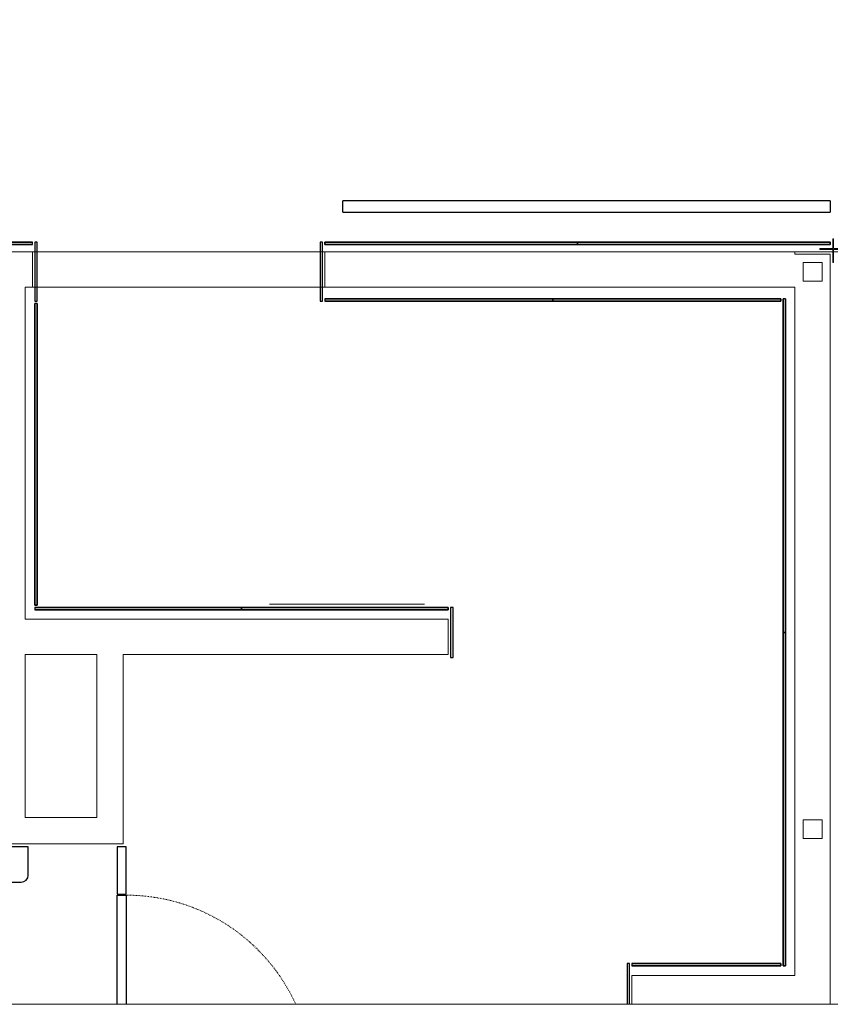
# Model space of a CAD drawing. Header units: millimetres. Extents: x 869791 to 957834, y 561000 to 598978.
# Tile 16 of 38: x 925919 to 929356, y 561000 to 565174. Entities that reach past the tile are written whole.
import ezdxf
from ezdxf.xclip import XClip

# ---------------------------------------------------------------- set-up
doc = ezdxf.new("R2010")
doc.units = ezdxf.units.MM
doc.header["$XCLIPFRAME"] = 2
for name, pattern in [('_T2 Dash', [6.35, 3.175, -3.175]), ('_T2 Grid Line', [22.225, 12.7, -3.175, 3.175, -3.175]), ('_T2 Overhead', [6.6, 4, -1, 0.6, -1])]:
    doc.linetypes.add(name, pattern=pattern)
doc.layers.add('$AUDIT_BAD_LAYER1', color=7, linetype='Continuous')
for name, color, linetype, lineweight in [('0-1', 7, 'Continuous', 5), ('A2-1', 7, '_T2 Overhead', 5), ('A2-DOR-1', 7, '_T2 Overhead', 5), ('A2-DOR-3', 7, '_T2 Dash', 5), ('A222-1', 7, 'Continuous', 9), ('A222-3', 7, '_T2 Overhead', 5), ('A24', 7, 'Continuous', 5), ('A24-2', 7, 'Continuous', 9), ('A254', 7, 'Continuous', 5), ('A272-1', 7, '_T2 Overhead', 5), ('A281-1-1', 7, '_T2 Overhead', 5), ('A822-1', 7, '_T2 Grid Line', 5), ('A852-TYNN', 7, 'Continuous', 5), ('Imports in Families', 7, 'Continuous', 5)]:
    doc.layers.add(name, color=color, linetype=linetype, lineweight=lineweight)

# ---------------------------------------------------------------- blocks, each defined once
blk = doc.blocks.new('A243 - Toalett dør - A243 - DI_LOO-40589420-19447-aa-tof-20-3000')
at = {"layer": '$AUDIT_BAD_LAYER1'}
for p, q in [((-395, 0), (-395, 38)), ((-395, 38), (395, 38)), ((395, 0), (-395, 0)), ((310, 0), (310, 0)), ((395, 38), (395, 0))]:
    blk.add_line(p, q, dxfattribs=at)
at = {"layer": 'A2-DOR-3'}
blk.add_line((-395, 0), (-395, -790), dxfattribs=at)
blk.add_arc((-395, 0), 790, 270, 0, dxfattribs=at)
blk = doc.blocks.new('A242 - kemmlit NiUU K vegger - A245 - SV-V01-41487668-19447-aa-tof-20-3000')
at = {"layer": '$AUDIT_BAD_LAYER1'}
for p, q in [((100, 38), (-100, 38)), ((-100, 38), (-100, 0)), ((-100, 0), (100, 0)), ((100, 0), (100, 38))]:
    blk.add_line(p, q, dxfattribs=at)
blk = doc.blocks.new('System Panel - A245 - KL-S01 - Veggkledning metallplate sokkel - IGK - 10mm-59335911-19447-aa-tof-20-3000')
at = {"layer": '$AUDIT_BAD_LAYER1'}
for p, q in [((-1071.8, 0), (0, 0)), ((-1071.8, 0), (-1071.8, -10)), ((0, 0), (1071.8, 0)), ((0, 0), (0, -10)), ((0, 0), (0, -10)), ((1071.8, 0), (1071.8, -10)), ((0, -10), (-1071.8, -10)), ((1071.8, -10), (0, -10))]:
    blk.add_line(p, q, dxfattribs=at)
blk = doc.blocks.new('B222 - HUP - B222 - HUP - 80 x 80 x 6_3 mm-61478675-19447-aa-tof-20-3000')
at = {"layer": 'A222-1'}
for p, q in [((-40, 40), (40, 40)), ((-40, -40), (-40, 40)), ((-40, -40), (-40, 40)), ((-40, 40), (40, 40)), ((40, 40), (40, -40)), ((40, 40), (40, -40)), ((40, -40), (-40, -40)), ((40, -40), (-40, -40))]:
    blk.add_line(p, q, dxfattribs=at)
blk = doc.blocks.new('A270 - Toalettpapirholder - rullpapir - A271 - Toalettpapirholder-V55-19447-aa-tof-20-3000')
at = {"layer": '$AUDIT_BAD_LAYER1'}
for p, q in [((145, 150), (-145, 150)), ((-175, 120), (-175, 0)), ((175, 0), (175, 120)), ((-175, 0), (175, 0))]:
    blk.add_line(p, q, dxfattribs=at)
for centre, start, end in [((-145, 120), 90, 180), ((145, 120), 0, 90)]:
    blk.add_arc(centre, 30, start, end, dxfattribs=at)
blk = doc.blocks.new('System Panel - A245 - KL-S01 - Veggkledning metallplate sokkel - IGK - 10mm-53255808-19447-aa-tof-20-3000')
at = {"layer": '$AUDIT_BAD_LAYER1'}
for p, q in [((124.9, 10), (-124.9, 10)), ((-124.9, 10), (-124.9, 0)), ((124.9, 0), (124.9, 10)), ((-124.9, 0), (124.9, 0))]:
    blk.add_line(p, q, dxfattribs=at)
blk = doc.blocks.new('System Panel - A245 - KL-S01 - Veggkledning metallplate sokkel - IGK - 10mm-53255792-19447-aa-tof-20-3000')
at = {"layer": '$AUDIT_BAD_LAYER1'}
for p, q in [((124.9, 0), (-124.9, 0)), ((-124.9, 0), (-124.9, -10)), ((-124.9, -10), (124.9, -10)), ((124.9, -10), (124.9, 0))]:
    blk.add_line(p, q, dxfattribs=at)
blk = doc.blocks.new('System Panel - A245 - KL-S01 - Veggkledning metallplate sokkel - IGK - 10mm-55328322-19447-aa-tof-20-3000')
at = {"layer": '$AUDIT_BAD_LAYER1'}
for p, q in [((-628, 0), (628, 0)), ((-628, 0), (-628, -10)), ((628, 0), (628, -10)), ((628, -10), (-628, -10))]:
    blk.add_line(p, q, dxfattribs=at)
blk = doc.blocks.new('System Panel - A245 - KL-S01 - Veggkledning metallplate sokkel - IGK - 10mm-55057347-19447-aa-tof-20-3000')
at = {"layer": '$AUDIT_BAD_LAYER1'}
for p, q in [((-638.8, 10), (638.8, 10)), ((-638.8, 10), (-638.8, 0)), ((638.8, 0), (-638.8, 0)), ((638.8, 10), (638.8, 0))]:
    blk.add_line(p, q, dxfattribs=at)
blk = doc.blocks.new('System Panel - A245 - KL-S01 - Veggkledning metallplate sokkel - IGK - 10mm-60247814-19447-aa-tof-20-3000')
at = {"layer": '$AUDIT_BAD_LAYER1'}
for p, q in [((-876.8, 10), (0, 10)), ((-876.8, 10), (-876.8, 0)), ((0, 10), (876.8, 10)), ((0, 10), (0, 0)), ((0, 10), (0, 0)), ((876.8, 10), (876.8, 0)), ((0, 0), (-876.8, 0)), ((876.8, 0), (0, 0))]:
    blk.add_line(p, q, dxfattribs=at)
blk = doc.blocks.new('System Panel - A245 - KL-S01 - Veggkledning metallplate sokkel - IGK - 10mm-60254284-19447-aa-tof-20-3000')
at = {"layer": '$AUDIT_BAD_LAYER1'}
for p, q in [((-1413.9, 0), (0.1, 0)), ((-1413.9, 0), (-1413.9, -10)), ((0.1, 0), (1413.9, 0)), ((0.1, 0), (0.1, -10)), ((0.1, 0), (0.1, -10)), ((1413.9, 0), (1413.9, -10)), ((0.1, -10), (-1413.9, -10)), ((1413.9, -10), (0.1, -10))]:
    blk.add_line(p, q, dxfattribs=at)
blk = doc.blocks.new('System Panel - A245 - KL-S01 - Veggkledning metallplate sokkel - IGK - 10mm-55057235-19447-aa-tof-20-3000')
at = {"layer": '$AUDIT_BAD_LAYER1'}
for p, q in [((106.25, 10), (-106.25, 10)), ((-106.25, 10), (-106.25, 0)), ((-106.25, 0), (106.25, 0)), ((106.25, 0), (106.25, 10))]:
    blk.add_line(p, q, dxfattribs=at)
blk = doc.blocks.new('System Panel - A245 - KL-S01 - Veggkledning metallplate sokkel - IGK - 10mm-55057243-19447-aa-tof-20-3000')
at = {"layer": '$AUDIT_BAD_LAYER1'}
for p, q in [((106.25, 0), (-106.25, 0)), ((-106.25, 0), (-106.25, -10)), ((106.25, -10), (106.25, 0)), ((-106.25, -10), (106.25, -10))]:
    blk.add_line(p, q, dxfattribs=at)
blk = doc.blocks.new('System Panel - A245 - KL-G07_2 - Veggkledning glasspanel-60254286-19447-aa-tof-20-3000')
at = {"layer": '$AUDIT_BAD_LAYER1'}
for p, q in [((707, 0), (-707, 0)), ((-707, 0), (-707, -10)), ((707, -10), (707, 0)), ((-707, -10), (707, -10))]:
    blk.add_line(p, q, dxfattribs=at)
blk = doc.blocks.new('System Panel - A245 - KL-G07_2 - Veggkledning glasspanel-60254287-19447-aa-tof-20-3000')
at = {"layer": '$AUDIT_BAD_LAYER1'}
for p, q in [((706.9, 0), (-706.9, 0)), ((-706.9, 0), (-706.9, -10)), ((706.9, -10), (706.9, 0)), ((-706.9, -10), (706.9, -10))]:
    blk.add_line(p, q, dxfattribs=at)
blk = doc.blocks.new('System Panel - A245 - KL-S01 - Veggkledning metallplate sokkel - IGK - 10mm-60253510-19447-aa-tof-20-3000')
at = {"layer": '$AUDIT_BAD_LAYER1'}
for p, q in [((-966.8, 0), (0, 0)), ((-966.8, 0), (-966.8, -10)), ((0, -10), (-966.8, -10)), ((0, 0), (966.8, 0)), ((0, 0), (0, -10)), ((0, 0), (0, -10)), ((966.8, -10), (0, -10)), ((966.8, 0), (966.8, -10))]:
    blk.add_line(p, q, dxfattribs=at)
blk = doc.blocks.new('System Panel - A245 - KL-G07_2 - Veggkledning glasspanel-60253509-19447-aa-tof-20-3000')
at = {"layer": '$AUDIT_BAD_LAYER1'}
for p, q in [((483.4, 0), (-483.4, 0)), ((-483.4, 0), (-483.4, -10)), ((483.4, -10), (483.4, 0)), ((-483.4, -10), (483.4, -10))]:
    blk.add_line(p, q, dxfattribs=at)
blk = doc.blocks.new('System Panel - A245 - KL-G07_2 - Veggkledning glasspanel-60247813-19447-aa-tof-20-3000')
at = {"layer": '$AUDIT_BAD_LAYER1'}
for p, q in [((438.4, 10), (-438.4, 10)), ((-438.4, 10), (-438.4, 0)), ((-438.4, 0), (438.4, 0)), ((438.4, 0), (438.4, 10))]:
    blk.add_line(p, q, dxfattribs=at)
blk = doc.blocks.new('System Panel - A245 - KL-G07_2 - Veggkledning glasspanel-55057358-19447-aa-tof-20-3000')
at = {"layer": '$AUDIT_BAD_LAYER1'}
for p, q in [((638.8, 10), (-638.8, 10)), ((-638.8, 10), (-638.8, 0)), ((-638.8, 0), (638.8, 0)), ((638.8, 0), (638.8, 10))]:
    blk.add_line(p, q, dxfattribs=at)
blk = doc.blocks.new('System Panel - A245 - KL-S01 - Veggkledning metallplate sokkel - IGK - 10mm-55057359-19447-aa-tof-20-3000')
at = {"layer": '$AUDIT_BAD_LAYER1'}
for p, q in [((-316, 10), (316, 10)), ((-316, 10), (-316, 0)), ((316, 0), (-316, 0)), ((316, 10), (316, 0))]:
    blk.add_line(p, q, dxfattribs=at)
blk = doc.blocks.new('System Panel - A245 - KL-G07_2 - Veggkledning glasspanel-55057361-19447-aa-tof-20-3000')
at = {"layer": '$AUDIT_BAD_LAYER1'}
for p, q in [((316, 10), (-316, 10)), ((-316, 10), (-316, 0)), ((-316, 0), (316, 0)), ((316, 0), (316, 10))]:
    blk.add_line(p, q, dxfattribs=at)
blk = doc.blocks.new('System Panel - A245 - KL-G07_1 - Veggkledning glasspanel-55328429-19447-aa-tof-20-3000')
at = {"layer": '$AUDIT_BAD_LAYER1'}
for p, q in [((535.9, 0), (-535.9, 0)), ((-535.9, 0), (-535.9, -10)), ((535.9, -10), (535.9, 0)), ((-535.9, -10), (535.9, -10))]:
    blk.add_line(p, q, dxfattribs=at)
blk = doc.blocks.new('System Panel - A245 - KL-G07_1 - Veggkledning glasspanel-55328430-19447-aa-tof-20-3000')
at = {"layer": '$AUDIT_BAD_LAYER1'}
for p, q in [((628, 0), (-628, 0)), ((-628, 0), (-628, -10)), ((628, -10), (628, 0)), ((-628, -10), (628, -10))]:
    blk.add_line(p, q, dxfattribs=at)
blk = doc.blocks.new('A222 - Ekstrudert Aluminiumsprofil - Hjørneprofil - Hel - A222 - Ekstrudert Aluminiumsprofil-43369505-19447-aa-tof-20-3000')
at = {"layer": 'A222-1'}
for p, q in [((16, 60), (15, 60)), ((15, 60), (15, 20)), ((19, 20), (19, 57)), ((14, 19), (-40, 19)), ((-40, 19), (-40, 15)), ((-40, 15), (15, 15)), ((15, 15), (15, -40)), ((19, -40), (19, 14)), ((57, 19), (20, 19)), ((20, 15), (60, 15)), ((60, 15), (60, 16)), ((15, -40), (19, -40))]:
    blk.add_line(p, q, dxfattribs=at)
for centre, radius, start, end in [((16, 57), 2.95, 360, 90), ((14, 20), 0.983, 270, 0), ((20, 20), 0.999, 180, 270), ((20, 14), 1.03, 90, 180), ((57, 16), 2.99, 360, 90)]:
    blk.add_arc(centre, radius, start, end, dxfattribs=at)
blk = doc.blocks.new('A240 - PN_Damer Venster - HCDV_dwg-60462298-19447-aa-tof-20-3000')
at = {"layer": 'Imports in Families'}
for p, q in [((3232.5, 0), (3427.4, 0)), ((3460.4, 0), (3275.9, 0)), ((3275.9, 0), (3363.6, 0)), ((3363.6, 0), (3281, 0)), ((3281, 0), (3423.7, 0)), ((3427.4, 0), (3326.4, 0)), ((3548.9, 0), (3460.4, 0)), ((3580.4, 0), (3548.9, 0)), ((3669.7, 0), (3580.4, 0)), ((3854.7, 0), (3669.7, 0)), ((3743.4, 0), (3698.1, 0)), ((3740.2, 0), (3740.2, 0)), ((3743.1, 0), (3743.4, 0)), ((3766.3, 0), (3854.7, 0)), ((3879.8, 0), (3766.3, 0)), ((3795.4, 0), (3849.9, 0)), ((3815.4, 0), (3879.8, 0))]:
    blk.add_line(p, q, dxfattribs=at)
at = {"layer": 'Imports in Families', "flags": 128}
for points in [[(3225.7, 0), (3225, 0), (3224.4, 0), (3223.8, 0), (3223.3, 0), (3222.8, 0), (3222.4, 0), (3222.1, 0), (3221.8, 0), (3221.6, 0), (3221.5, 0), (3221.4, 0), (3221.4, 0), (3221.4, 0), (3221.5, 0), (3221.6, 0), (3221.8, 0), (3222.1, 0), (3222.4, 0), (3222.8, 0), (3223.2, 0), (3223.7, 0), (3224.2, 0), (3224.8, 0), (3225.5, 0), (3226.2, 0), (3226.9, 0), (3227.7, 0), (3228.6, 0), (3229.5, 0), (3230.4, 0), (3231.4, 0), (3232.5, 0)], [(3303, 0), (3301.6, 0), (3300.1, 0), (3298.7, 0), (3297.2, 0), (3295.8, 0), (3294.3, 0), (3292.9, 0), (3291.4, 0), (3290, 0), (3288.5, 0), (3287, 0), (3285.6, 0), (3284.1, 0), (3282.7, 0), (3281.2, 0), (3279.8, 0), (3278.3, 0), (3276.9, 0), (3275.4, 0), (3274, 0), (3272.6, 0), (3271.1, 0), (3269.7, 0), (3268.3, 0), (3266.9, 0), (3265.5, 0), (3264.2, 0), (3262.8, 0), (3261.4, 0), (3260.1, 0), (3258.8, 0), (3257.4, 0), (3256.1, 0), (3254.8, 0), (3253.6, 0), (3252.3, 0), (3251.1, 0), (3249.8, 0), (3248.6, 0), (3247.4, 0), (3246.2, 0), (3245.1, 0), (3243.9, 0), (3242.8, 0), (3241.7, 0), (3240.7, 0), (3239.6, 0), (3238.6, 0), (3237.6, 0), (3236.6, 0), (3235.6, 0), (3234.7, 0), (3233.8, 0), (3232.9, 0), (3232.1, 0), (3231.2, 0), (3230.4, 0), (3229.7, 0), (3228.9, 0), (3228.2, 0), (3227.6, 0), (3226.9, 0), (3226.3, 0), (3225.7, 0)], [(3326.4, 0), (3320.7, 0), (3318, 0), (3316.6, 0), (3315.2, 0), (3313.8, 0), (3312.4, 0), (3311, 0), (3309.5, 0), (3308.7, 0), (3307.9, 0), (3307.2, 0), (3306.4, 0), (3305.5, 0), (3304.7, 0), (3303.8, 0), (3303, 0)], [(3423.7, 0), (3424.4, 0), (3425.1, 0), (3425.7, 0), (3426.2, 0), (3426.6, 0), (3426.9, 0), (3427.2, 0), (3427.3, 0), (3427.4, 0)], [(3698.1, 0), (3698.1, 0), (3698.4, 0), (3698.8, 0), (3699.4, 0), (3699.7, 0), (3700.1, 0), (3700.5, 0), (3701, 0), (3701.4, 0), (3702, 0), (3702.5, 0), (3703.1, 0), (3703.7, 0), (3704.4, 0), (3705, 0), (3705.8, 0), (3706.5, 0), (3707.3, 0), (3708.1, 0), (3708.9, 0), (3709.7, 0), (3710.6, 0), (3711.5, 0), (3712.4, 0), (3713.4, 0), (3714.4, 0), (3715.4, 0), (3716.4, 0), (3717.4, 0), (3718.5, 0), (3719.6, 0), (3720.7, 0), (3721.8, 0), (3722.9, 0), (3724.1, 0), (3725.3, 0), (3727.7, 0), (3730.1, 0), (3732.6, 0), (3735.2, 0), (3737.8, 0), (3740.4, 0), (3743.1, 0), (3745.8, 0), (3748.5, 0), (3751.2, 0), (3754, 0), (3756.7, 0), (3759.5, 0), (3762.2, 0), (3765, 0), (3767.7, 0), (3770.4, 0), (3773, 0), (3775.7, 0), (3778.3, 0), (3783.3, 0), (3788.2, 0), (3792.8, 0), (3797.1, 0), (3801, 0), (3804.6, 0), (3807.7, 0), (3810.4, 0), (3812.5, 0), (3814.1, 0), (3815.1, 0), (3815.3, 0), (3815.4, 0)], [(3794.3, 0), (3792.9, 0), (3791.5, 0), (3790.1, 0), (3788.7, 0), (3787.3, 0), (3786, 0), (3784.6, 0), (3783.3, 0), (3782, 0), (3780.7, 0), (3779.5, 0), (3778.2, 0), (3777, 0), (3775.7, 0), (3774.5, 0), (3773.4, 0), (3772.2, 0), (3771.1, 0), (3769.9, 0), (3768.8, 0), (3767.8, 0), (3766.7, 0), (3765.7, 0), (3764.6, 0), (3763.6, 0), (3762.6, 0), (3761.7, 0), (3760.7, 0), (3759.8, 0), (3758.9, 0), (3758.1, 0), (3757.2, 0), (3756.4, 0), (3755.6, 0), (3754.8, 0), (3754, 0), (3753.3, 0), (3752.6, 0), (3751.9, 0), (3751.2, 0), (3750.6, 0), (3750, 0), (3749.4, 0), (3748.8, 0), (3748.3, 0), (3747.8, 0), (3747.3, 0), (3746.8, 0), (3746.4, 0), (3746, 0), (3745.6, 0), (3745.2, 0), (3744.9, 0), (3744.6, 0), (3744.3, 0), (3744.1, 0), (3743.8, 0), (3743.7, 0), (3743.5, 0), (3743.4, 0), (3743.3, 0), (3743.2, 0), (3743.1, 0)], [(3861.6, 0), (3861.4, 0), (3861.2, 0), (3860.9, 0), (3860.5, 0), (3860.1, 0), (3859.7, 0), (3859.3, 0), (3858.8, 0), (3858.3, 0), (3857.8, 0), (3857.2, 0), (3856.6, 0), (3855.9, 0), (3855.3, 0), (3854.6, 0), (3853.8, 0), (3853.1, 0), (3852.3, 0), (3851.5, 0), (3850.6, 0), (3849.8, 0), (3848.9, 0), (3847.9, 0), (3847, 0), (3846, 0), (3845, 0), (3844, 0), (3842.9, 0), (3841.9, 0), (3840.8, 0), (3839.7, 0), (3838.5, 0), (3837.4, 0), (3836.2, 0), (3835, 0), (3833.8, 0), (3832.6, 0), (3831.3, 0), (3830, 0), (3828.7, 0), (3827.4, 0), (3826.1, 0), (3824.8, 0), (3823.5, 0), (3822.1, 0), (3820.7, 0), (3819.3, 0), (3817.9, 0), (3816.5, 0), (3815.1, 0), (3813.7, 0), (3812.2, 0), (3810.8, 0), (3809.3, 0), (3807.9, 0), (3806.4, 0), (3804.9, 0), (3803.4, 0), (3801.9, 0), (3800.4, 0), (3798.9, 0), (3797.4, 0), (3795.9, 0), (3794.3, 0)], [(3849.9, 0), (3851.2, 0), (3852.3, 0), (3853.5, 0), (3854.5, 0), (3855.5, 0), (3856, 0), (3856.4, 0), (3856.9, 0), (3857.3, 0), (3857.7, 0), (3858.1, 0), (3858.5, 0), (3858.8, 0), (3859.1, 0), (3859.5, 0), (3859.8, 0), (3860, 0), (3860.3, 0), (3860.5, 0), (3860.7, 0), (3860.9, 0), (3861.1, 0), (3861.2, 0), (3861.4, 0), (3861.5, 0), (3861.6, 0), (3861.6, 0)], [(3861.7, 0), (3861.7, 0), (3861.9, 0), (3861.9, 0), (3861.8, 0), (3861.7, 0), (3861.7, 0), (3861.7, 0)]]:
    blk.add_lwpolyline(points, dxfattribs=at)
blk = doc.blocks.new('A240 - PN_Damer Venster - A240 - PN_Damer Venster-60462299-19447-aa-tof-20-3000')
blk.add_blockref('A240 - PN_Damer Venster - HCDV_dwg-60462298-19447-aa-tof-20-3000', (-3340, -109))
blk = doc.blocks.new('A247 - Fendring - A247 Fendring - FE-S13 - Avviser_ montert m_ brakett_ fotplate nedfrest i installasjonsgulv_ 1 rør Ø_49 mm-70399184-19447-aa-tof-20-3000')
at = {"layer": '$AUDIT_BAD_LAYER1'}
for p, q in [((2067.3, 24.2), (0, 24.2)), ((0, -24.2), (0, 24.2)), ((2067.3, 24.2), (2067.3, -24.2)), ((0, -24.2), (2067.3, -24.2))]:
    blk.add_line(p, q, dxfattribs=at)
blk = doc.blocks.new('gmtio-a-200-1-0001_rvt-1-19447-aa-tof-20-3000')
at = {"layer": 'A24'}
for p, q in [((594331.5, 564190), (595571.5, 564190)), ((595571.5, 564040), (594331.5, 564040))]:
    blk.add_line(p, q, dxfattribs=at)
at = {"layer": 'A24-2'}
for p, q in [((594331.5, 564190), (593126.1, 564190)), ((594331.5, 564040), (594331.5, 564190)), ((597565, 564190), (595571.5, 564190)), ((595571.5, 564190), (595571.5, 564040)), ((597565, 564180), (597565, 564190)), ((597715, 564180), (597565, 564180)), ((597715, 561122.5), (597715, 564180)), ((594301.5, 564040), (594331.5, 564040)), ((594301.5, 562632.5), (594301.5, 564040)), ((595571.5, 564040), (597565, 564040)), ((597565, 564040), (597565, 561122.5)), ((596095, 562632.5), (594301.5, 562632.5)), ((596095, 562482.5), (596095, 562632.5)), ((594301.5, 562482.5), (594604, 562482.5)), ((594301.5, 561792.5), (594301.5, 562482.5)), ((594604, 562482.5), (594604, 561792.5)), ((594716.5, 561680), (594716.5, 562482.5)), ((594716.5, 562482.5), (596095, 562482.5)), ((594604, 561792.5), (594301.5, 561792.5)), ((594051.5, 561680), (594301.5, 561680)), ((594301.5, 561680), (594604, 561680)), ((594604, 561680), (594716.5, 561680)), ((597465, 561122.5), (596873, 561122.5)), ((596873, 561122.5), (596873, 560972.5)), ((597565, 561122.5), (597465, 561122.5)), ((597715, 554780), (597715, 561122.5))]:
    blk.add_line(p, q, dxfattribs=at)
at = {"layer": 'A254'}
for p, q in [((594331.5, 564190), (595571.5, 564190)), ((597565, 564190), (602139, 564190)), ((595571.5, 564040), (594331.5, 564040))]:
    blk.add_line(p, q, dxfattribs=at)
at = {"layer": '$AUDIT_BAD_LAYER1'}
for name, p, rotation in [('System Panel - A245 - KL-S01 - Veggkledning metallplate sokkel - IGK - 10mm-55328322-19447-aa-tof-20-3000', (593703.5, 564220), 180), ('System Panel - A245 - KL-G07_1 - Veggkledning glasspanel-55328430-19447-aa-tof-20-3000', (593703.5, 564220), 180), ('System Panel - A245 - KL-S01 - Veggkledning metallplate sokkel - IGK - 10mm-53255792-19447-aa-tof-20-3000', (594341.5, 564105), 90), ('System Panel - A245 - KL-S01 - Veggkledning metallplate sokkel - IGK - 10mm-53255808-19447-aa-tof-20-3000', (595561.1, 564105), 90), ('System Panel - A245 - KL-S01 - Veggkledning metallplate sokkel - IGK - 10mm-59335911-19447-aa-tof-20-3000', (596643.3, 564220), 180), ('System Panel - A245 - KL-G07_1 - Veggkledning glasspanel-55328429-19447-aa-tof-20-3000', (596107.4, 564220), 180), ('System Panel - A245 - KL-G07_1 - Veggkledning glasspanel-55328429-19447-aa-tof-20-3000', (597179.1, 564220), 180), ('System Panel - A245 - KL-S01 - Veggkledning metallplate sokkel - IGK - 10mm-60254284-19447-aa-tof-20-3000', (597525, 562576.4), 270), ('System Panel - A245 - KL-G07_2 - Veggkledning glasspanel-60254286-19447-aa-tof-20-3000', (597525, 563283.4), 270), ('System Panel - A245 - KL-S01 - Veggkledning metallplate sokkel - IGK - 10mm-55057347-19447-aa-tof-20-3000', (594341.5, 563331.3), 270), ('System Panel - A245 - KL-G07_2 - Veggkledning glasspanel-55057358-19447-aa-tof-20-3000', (594341.5, 563331.3), 270), ('System Panel - A245 - KL-S01 - Veggkledning metallplate sokkel - IGK - 10mm-55057243-19447-aa-tof-20-3000', (596105, 562576.2), 90), ('System Panel - A245 - KL-G07_2 - Veggkledning glasspanel-60254287-19447-aa-tof-20-3000', (597525, 561869.4), 270), ('A242 - kemmlit NiUU K vegger - A245 - SV-V01-41487668-19447-aa-tof-20-3000', (594729, 561567.5), 90), ('System Panel - A245 - KL-S01 - Veggkledning metallplate sokkel - IGK - 10mm-55057235-19447-aa-tof-20-3000', (596863, 561066.2), 90)]:
    blk.add_blockref(name, p, dxfattribs=dict(at, rotation=rotation))
for name, p in [('System Panel - A245 - KL-S01 - Veggkledning metallplate sokkel - IGK - 10mm-60253510-19447-aa-tof-20-3000', (596538.3, 563990)), ('System Panel - A245 - KL-G07_2 - Veggkledning glasspanel-60253509-19447-aa-tof-20-3000', (596054.9, 563990)), ('System Panel - A245 - KL-G07_2 - Veggkledning glasspanel-60253509-19447-aa-tof-20-3000', (597021.6, 563990)), ('System Panel - A245 - KL-S01 - Veggkledning metallplate sokkel - IGK - 10mm-60247814-19447-aa-tof-20-3000', (595218.3, 562672.5)), ('System Panel - A245 - KL-G07_2 - Veggkledning glasspanel-60247813-19447-aa-tof-20-3000', (594779.9, 562672.5)), ('System Panel - A245 - KL-G07_2 - Veggkledning glasspanel-60247813-19447-aa-tof-20-3000', (595656.6, 562672.5)), ('System Panel - A245 - KL-S01 - Veggkledning metallplate sokkel - IGK - 10mm-55057359-19447-aa-tof-20-3000', (597189, 561162.5)), ('System Panel - A245 - KL-G07_2 - Veggkledning glasspanel-55057361-19447-aa-tof-20-3000', (597189, 561162.5))]:
    blk.add_blockref(name, p, dxfattribs=at)
at = {"layer": 'A2-1', "rotation": 180}
blk.add_blockref('A240 - PN_Damer Venster - A240 - PN_Damer Venster-60462299-19447-aa-tof-20-3000', (595876.2, 562587.5), dxfattribs=at)
at = {"layer": 'A2-DOR-1', "rotation": 90}
blk.add_blockref('A243 - Toalett dør - A243 - DI_LOO-40589420-19447-aa-tof-20-3000', (594729, 561067.5), dxfattribs=at)
at = {"layer": 'A222-3'}
blk.add_blockref('A222 - Ekstrudert Aluminiumsprofil - Hjørneprofil - Hel - A222 - Ekstrudert Aluminiumsprofil-43369505-19447-aa-tof-20-3000', (597710, 564185), dxfattribs=at)
at = {"layer": 'A222-3', "rotation": 180}
for p in [(597640, 564105), (597640, 561742.5)]:
    blk.add_blockref('B222 - HUP - B222 - HUP - 80 x 80 x 6_3 mm-61478675-19447-aa-tof-20-3000', p, dxfattribs=at)
at = {"layer": 'A272-1', "rotation": 180}
blk.add_blockref('A270 - Toalettpapirholder - rullpapir - A271 - Toalettpapirholder-V55-19447-aa-tof-20-3000', (594139, 561667.5), dxfattribs=at)
at = {"layer": 'A281-1-1'}
blk.add_blockref('A247 - Fendring - A247 Fendring - FE-S13 - Avviser_ montert m_ brakett_ fotplate nedfrest i installasjonsgulv_ 1 rør Ø_49 mm-70399184-19447-aa-tof-20-3000', (595647.4, 564381.5), dxfattribs=at)

msp = doc.modelspace()

# ---------------------------------------------------------------- linework, layer by layer
at = {"layer": 'A822-1'}
msp.add_line((869791.3, 561000), (957833.9, 561000), dxfattribs=at)
at = {"layer": 'A852-TYNN'}
msp.add_lwpolyline([(957833.9, 596498.8), (869791.3, 596498.8), (869791.3, 561000), (957833.9, 561000)], close=True, dxfattribs=at)

# ---------------------------------------------------------------- block references
at = {"layer": '0-1'}
ref = msp.add_blockref('gmtio-a-200-1-0001_rvt-1-19447-aa-tof-20-3000', (331641.3, 0), dxfattribs=at)
XClip(ref).set_block_clipping_path([(538149.9999999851, 560999.9999999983), (626192.6181362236, 596498.7507570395)])

doc.saveas('drawing.dxf')
